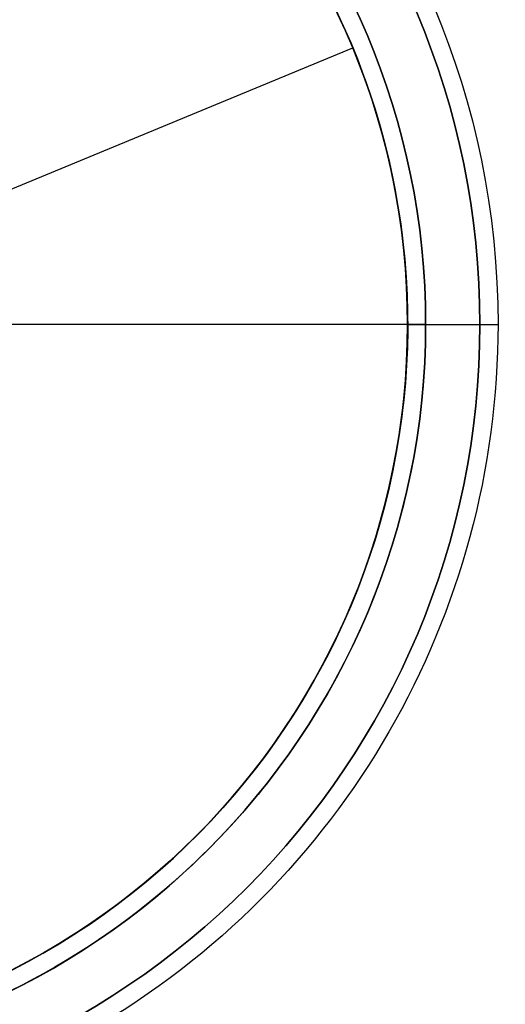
# Model space of a CAD drawing. Header units: millimetres. Extents: x -398 to 387, y -563 to 552.
# Tile 179 of 256: x -319 to -305, y -511 to -484. Entities that reach past the tile are written whole.
import ezdxf

# ---------------------------------------------------------------- set-up
doc = ezdxf.new("R2010")
doc.units = ezdxf.units.MM
doc.layers.add('Livello 01', color=7, linetype='Continuous')

# ---------------------------------------------------------------- blocks, each defined once
blk = doc.blocks.new('MMFTT08X23')
at = {"layer": 'Livello 01', "color": 254, "true_color": 0xcad1ee}
for p, q in [((4, 15), (20, 15)), ((20, 15), (20, 2.220446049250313e-16)), ((-20, 0), (20, 0))]:
    blk.add_line(p, q, dxfattribs=at)
at = {"layer": 'Livello 01', "color": 254, "true_color": 0xcad1ee, "extrusion": (0, -1, 0)}
for centre, end in [((0, 0, -15), 90), ((0, 0, -7.5), 89.99999999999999)]:
    blk.add_arc(centre, 20, 270, end, dxfattribs=at)
at = {"layer": 'Livello 01', "color": 254, "true_color": 0xcad1ee, "extrusion": (0, 1, 0)}
blk.add_arc((0, 0), 20, 90, 270, dxfattribs=at)

msp = doc.modelspace()

# ---------------------------------------------------------------- linework, layer by layer
at = {"layer": 'Livello 01', "color": 254, "true_color": 0xcad1ee}
for p, q in [((-307.4999999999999, -491.9999999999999, -175.5000000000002), (-323.7499999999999, -491.9999999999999, -175.5000000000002)), ((-307.9999999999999, -491.9999999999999, 186.4999999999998), (-319.0000000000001, -491.9999999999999, 186.4999999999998))]:
    msp.add_line(p, q, dxfattribs=at)
at = {"layer": 'Livello 01', "color": 254, "true_color": 0xcad1ee, "extrusion": (0, 0, -1)}
for centre, radius, start, end in [((327.9999999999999, -491.9999999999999, 179.5000000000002), 22.50000000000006, 1.447505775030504e-13, 180), ((327.9999999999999, -491.9999999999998, -190.4999999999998), 22, 0, 180), ((327.9999999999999, -491.9999999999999, 175.5000000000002), 20.50000000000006, 1.588725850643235e-13, 180), ((328, -491.9999999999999, 176.5000000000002), 20.50000000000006, 0, 180), ((327.9999999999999, -491.9999999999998, -188.4999999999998), 20.00000000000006, 0, 180), ((327.9999999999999, -491.9999999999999, 179.5000000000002), 22.50000000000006, 179.9999999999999, 0), ((327.9999999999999, -491.9999999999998, -190.4999999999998), 22, 180, 0), ((327.9999999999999, -491.9999999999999, 175.5000000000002), 20.50000000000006, 179.9999999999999, 0), ((327.9999999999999, -492, 176.5000000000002), 20.50000000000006, 180, 0), ((327.9999999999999, -491.9999999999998, -188.4999999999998), 20.00000000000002, 180, 0)]:
    msp.add_arc(centre, radius, start, end, dxfattribs=at)
at = {"layer": 'Livello 01', "color": 254, "true_color": 0xcad1ee}
for centre, radius, start, end in [((-327.9999999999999, -491.9999999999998, 190.4999999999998), 22.00000000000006, 0, 180), ((-327.9999999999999, -491.9999999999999, -177.5000000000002), 20.50000000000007, 0, 180), ((-327.9999999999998, -491.9999999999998, 186.4999999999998), 20.00000000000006, 0, 180), ((-327.9999999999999, -491.9999999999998, 187.4999999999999), 20, 0, 180), ((-327.9999999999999, -491.9999999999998, 190.4999999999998), 22.00000000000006, 180, 0), ((-327.9999999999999, -491.9999999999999, -177.5000000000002), 20.50000000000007, 180, 0), ((-327.9999999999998, -491.9999999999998, 186.4999999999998), 19.99999999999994, 180, 0), ((-327.9999999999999, -491.9999999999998, 187.4999999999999), 20, 180, 0)]:
    msp.add_arc(centre, radius, start, end, dxfattribs=at)
at = {"layer": 'Livello 01', "color": 254, "true_color": 0xcad1ee, "extrusion": (0, 1, 0)}
msp.add_arc((305.9999999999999, 188.4999999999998, -491.9999999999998), 2.000000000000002, 0, 90, dxfattribs=at)
at = {"layer": 'Livello 01', "color": 254, "true_color": 0xcad1ee, "extrusion": (0, -1, 0)}
msp.add_arc((-305.4999999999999, -177.5000000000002, 491.9999999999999), 2.000000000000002, 180, 270, dxfattribs=at)
at = {"layer": 'Livello 01', "color": 254, "true_color": 0xcad1ee}
for points in [[(-307.9999999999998, -491.9999999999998, 186.4999999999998), (-307.9999999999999, -491.9999999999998, 188.4999999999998)], [(-307.4999999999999, -491.9999999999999, -177.5000000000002), (-307.4999999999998, -491.9999999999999, -175.5000000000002)]]:
    msp.add_open_spline(points, degree=1, dxfattribs=at)

# ---------------------------------------------------------------- block references
at = {"layer": 'Livello 01', "extrusion": (0.3818493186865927, -0.9242245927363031, 0)}
msp.add_blockref('MMFTT08X23', (-491.015531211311, -190.5000000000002, 329.4719230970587), dxfattribs=at)

doc.saveas('drawing.dxf')
